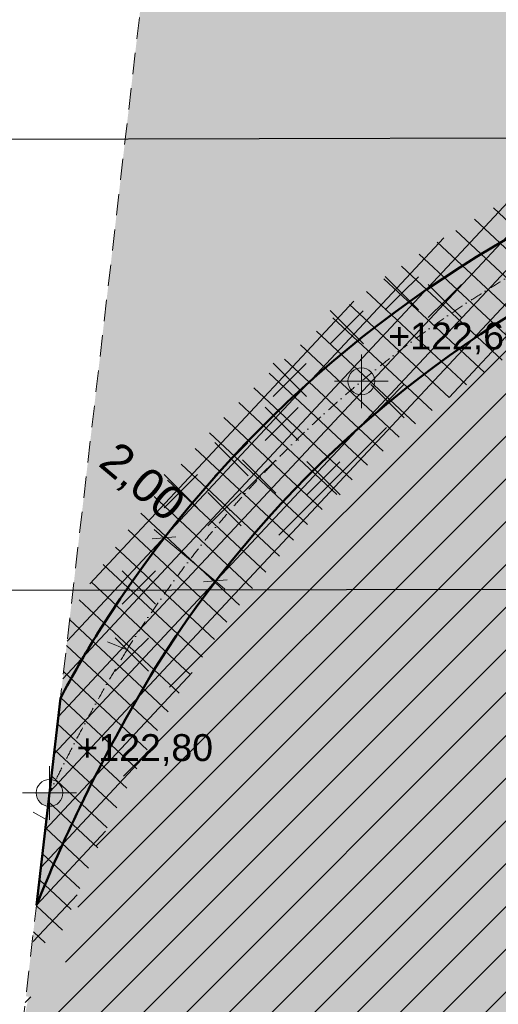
# Model space of a CAD drawing. Header units: millimetres. Extents: x 153785 to 363843, y 18282 to 166787.
# Tile 24 of 67: x 189899 to 204151, y 81252 to 110572. Entities that reach past the tile are written whole.
import ezdxf

# ---------------------------------------------------------------- set-up
doc = ezdxf.new("R2010")
doc.units = ezdxf.units.MM
doc.header["$MEASUREMENT"] = 0
doc.header["$XCLIPFRAME"] = 0
doc.linetypes.add('Kropki i Kreski', pattern=[670.277762, 352.777767, -176.388884, 0, -141.111112])
doc.linetypes.add('Przerywana długa', pattern=[1058.333302, 634.99999, -423.333311])
for name, color, linetype, lineweight in [('0_Nr_pióra__7', 7, 'Continuous', 13), ('2D - Ogólne_Nr_pióra__1', 7, 'Continuous', 13), ('2D - Ogólne_Nr_pióra__20', 1, 'Continuous', 13), ('2D - Ogólne_Nr_pióra__26', 5, 'Continuous', 50), ('2D - Ogólne_Nr_pióra__38', 30, 'Continuous', 13), ('__Drzewa do wycinki_Nr_pióra__20', 1, 'Continuous', 13), ('Opisy - Etykiety_Nr_pióra__1', 7, 'Continuous', 13), ('Wymiarowanie - Ogólne_Nr_pióra__1', 7, 'Continuous', 13), ('Wymiarowanie - Ogólne_Nr_pióra__20', 1, 'Continuous', 13)]:
    doc.layers.add(name, color=color, linetype=linetype, lineweight=lineweight)
for name, color, linetype in [('2D - Ogólne', 7, 'Continuous'), ('_MDCP papierowa', 7, 'Continuous'), ('Opisy - Etykiety', 7, 'Continuous'), ('Wymiarowanie - Ogólne', 7, 'Continuous')]:
    doc.layers.add(name, color=color, linetype=linetype)
doc.layers.add('2D - Ogólne_Nr_pióra__93', color=7, linetype='Continuous', lineweight=13, true_color=0xb5b54a)
doc.layers.add('__ Opisy _Nr_pióra__5', color=7, linetype='Continuous', lineweight=13, true_color=0x40a5ff)
doc.styles.add('STYL_AUTOMATYCZNY_1', font='arial.ttf')
doc.dimstyles.new('STYL_AUTOMATYCZNY__3', dxfattribs={"dimtxt": 1000, "dimasz": 475, "dimexe": 0.18, "dimexo": 0.0625, "dimgap": 0, "dimtad": 1, "dimlfac": 0.001, "dimzin": 0, "dimdsep": 46, "dimtxsty": 'STYL_AUTOMATYCZNY_1', "dimblk": 'ARROWHEAD_6', "dimblk1": 'ARROWHEAD_6', "dimblk2": 'ARROWHEAD_6', "dimcen": 0.09, "dimse1": 1, "dimse2": 1, "dimclrd": 7, "dimclre": 7, "dimclrt": 1, "dimazin": 0, "dimtfac": 1, "dimtdec": 4, "dimtmove": 0, "dimatfit": 3, "dimfxl": 1, "dimtolj": 1, "dimtzin": 0, "dimarcsym": 0})
doc.dimstyles.new('STYL_AUTOMATYCZNY__4', dxfattribs={"dimtxt": 0.18, "dimasz": 912, "dimexe": 0.18, "dimexo": 0.0625, "dimgap": 0, "dimtad": 0, "dimtih": 1, "dimtoh": 1, "dimdec": 4, "dimzin": 0, "dimdsep": 46, "dimcen": 0.09, "dimadec": 0, "dimazin": 0, "dimtfac": 1, "dimtdec": 4, "dimtmove": 0, "dimatfit": 3, "dimldrblk": 'ARROWHEAD_11', "dimfxl": 1, "dimtolj": 1, "dimtzin": 0, "dimarcsym": 0})
picture_1 = doc.add_image_def('image1.jpg', size_in_pixel=(1754, 2481))

# ---------------------------------------------------------------- blocks, each defined once
blk = doc.blocks.new('Polilinia_8_5', base_point=(189311, 74815))
at = {"layer": '2D - Ogólne_Nr_pióra__20', "color": 1, "linetype": 'Przerywana długa', "lineweight": 13, "flags": 128}
blk.add_lwpolyline([(189369, 75312), (193734, 112988)], dxfattribs=at)
blk = doc.blocks.new('*D16')
at = {"layer": 'Wymiarowanie - Ogólne_Nr_pióra__1', "color": 7, "linetype": 'Continuous', "lineweight": 13}
for p, q in [((193890, 94786), (194493, 95504)), ((193904, 95386), (194191, 95145)), ((194544, 95176), (193839, 95114)), ((194191, 95145), (195724, 93859)), ((195423, 93500), (196026, 94218)), ((195372, 93828), (196077, 93890)), ((195724, 93859), (196012, 93618))]:
    blk.add_line(p, q, dxfattribs=at)
at = {"layer": 'Wymiarowanie - Ogólne_Nr_pióra__20', "color": 1, "lineweight": 13, "insert": (192083, 97174), "char_height": 1000, "attachment_point": 7, "rotation": 320.0088, "style": 'STYL_AUTOMATYCZNY_1'}
blk.add_mtext('\\A1;{\\pql;\\fArial|b0|i0|c238|p0;\\W1.000000;2,00}', dxfattribs=at)
blk = doc.blocks.new('ARROWHEAD_6')
at = {"color": 0, "linetype": 'Continuous', "lineweight": 0}
for p, q in [((0, 0), (-1, 0)), ((-0.5, -0.5), (0.5, 0.5))]:
    blk.add_line(p, q, dxfattribs=at)
blk = doc.blocks.new('Koty wysokościowe_4_5', base_point=(200074, 99804))
at = {"layer": 'Opisy - Etykiety_Nr_pióra__1', "linetype": 'Continuous', "lineweight": 13}
for points in [[(200074, 99804), (200474, 99804), (200443, 99957), (200356, 100087), (200227, 100174), (200074, 100204)], [(200074, 99804), (199674, 99804), (199704, 99651), (199791, 99521), (199920, 99435), (200074, 99404)]]:
    blk.add_hatch(color=7, dxfattribs=at).paths.add_polyline_path(points)
at = {"layer": 'Opisy - Etykiety_Nr_pióra__1', "color": 7, "linetype": 'Continuous', "lineweight": 13}
for p, q in [((200074, 99004), (200074, 100604)), ((199274, 99804), (200874, 99804))]:
    blk.add_line(p, q, dxfattribs=at)
blk.add_circle((200074, 99804), 400, dxfattribs=at)
at = {"layer": 'Opisy - Etykiety_Nr_pióra__1', "color": 7, "lineweight": 13, "insert": (200874, 100604), "char_height": 800, "attachment_point": 7, "style": 'STYL_AUTOMATYCZNY_1'}
blk.add_mtext('\\A1;{\\pql;\\fArial|b0|i0|c238|p0;\\W1.000000;+122,60}', dxfattribs=at)
blk = doc.blocks.new('Koty wysokościowe_5_5', base_point=(190786, 87548))
at = {"layer": 'Opisy - Etykiety_Nr_pióra__1', "linetype": 'Continuous', "lineweight": 13}
for points in [[(190786, 87548), (191186, 87548), (191156, 87701), (191069, 87831), (190939, 87918), (190786, 87948)], [(190786, 87548), (190386, 87548), (190417, 87395), (190503, 87265), (190633, 87178), (190786, 87148)]]:
    blk.add_hatch(color=7, dxfattribs=at).paths.add_polyline_path(points)
at = {"layer": 'Opisy - Etykiety_Nr_pióra__1', "color": 7, "linetype": 'Continuous', "lineweight": 13}
for p, q in [((190786, 86748), (190786, 88348)), ((189986, 87548), (191586, 87548))]:
    blk.add_line(p, q, dxfattribs=at)
blk.add_circle((190786, 87548), 400, dxfattribs=at)
at = {"layer": 'Opisy - Etykiety_Nr_pióra__1', "color": 7, "lineweight": 13, "insert": (191586, 88348), "char_height": 800, "attachment_point": 7, "style": 'STYL_AUTOMATYCZNY_1'}
blk.add_mtext('\\A1;{\\pql;\\fArial|b0|i0|c238|p0;\\W1.000000;+122,80}', dxfattribs=at)
blk = doc.blocks.new('ARROWHEAD_11')
at = {"color": 0, "linetype": 'Continuous', "lineweight": 0}
blk.add_line((0, 0), (-1, 0), dxfattribs=at)
at = {"color": 0, "linetype": 'Continuous', "lineweight": 0, "const_width": 0.25, "flags": 128}
blk.add_lwpolyline([(-0.125, 0, 1), (0.125, 0, 1)], format="xyb", close=True, dxfattribs=at)

msp = doc.modelspace()

# ---------------------------------------------------------------- hatches: boundary and pattern name
at = {"layer": '2D - Ogólne_Nr_pióra__38', "linetype": 'Continuous', "lineweight": 0, "true_color": 0x3f2000}
msp.add_hatch(color=38, dxfattribs=at).paths.add_polyline_path([(190399.118, 84206.54, -0.039705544), (193951.602, 91294.748, -0.136235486), (207008.847, 103178.41, -0.051856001), (214530.801, 106095.649, -0.077773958), (223001.677, 107365.603, -0.118054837), (230900.341, 105356.207, -0.108892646), (235445.935, 101206.498, -0.093956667), (237558.678, 96579.719, -0.079874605), (237974.959, 89448.718, -0.023394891), (237064.762, 83059.769), (236831.6, 81960.138, 0.001408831), (236233.802, 79085.644, 0.006151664), (235474.988, 75097.242, 0.010472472), (234859.087, 71064.374, 0.002424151), (234775.827, 70385.857, 0.013145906), (234468.799, 67003.448, 0.010998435), (234378.744, 64775.228, 0.010011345), (234384.713, 62877.276, 0.002674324), (234399.287, 62396.122, 0.009422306), (234486.121, 60815.699, 0.027132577), (235028.233, 56588.212, 0.005756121), (235193.1, 55767.7, 0.015608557), (235680.723, 53795.344, 0.007131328), (235869.627, 53167.08, 0.019826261), (236434.484, 51609.517, 0.011348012), (236732.46, 50932.385, 0.012759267), (237092.905, 50211.188, 0.069935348), (239077.606, 47455.218, 0.051672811), (240891.275, 45944.696, 0.029523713), (242055.322, 45258.97), (245506.137, 45413.024), (245596.048, 45417.024), (248682.19, 45553.835, -0.033249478), (244774.349, 46336.929, -0.081081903), (242006.148, 47605.135, -0.051431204), (240515.616, 48845.265, -0.069815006), (238860.663, 51146.632, -0.012829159), (238543.999, 51779.928, -0.011260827), (238284.519, 52369.38, -0.019743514), (237775.935, 53772.053, -0.007058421), (237605.19, 54339.812, -0.015562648), (237148.962, 56185.558, -0.005710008), (236994.374, 56954.706, -0.027102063), (236480.719, 60962.585, -0.009422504), (236398.003, 62467.781, -0.002661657), (236384.135, 62925.372, -0.009993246), (236378.433, 64739.956, -0.010981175), (236464.793, 66876.913, -0.013136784), (236762.146, 70152.326, -0.002409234), (236842.531, 70807.54, -0.010454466), (237444.757, 74750.806, -0.006143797), (238193.431, 78685.822, -0.001407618), (238788.425, 81546.816), (239025.424, 82664.491, 0.023447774), (239965.398, 89253.288, 0.080044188), (239506.489, 97034.158, 0.094308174), (237079.666, 102360.156, 0.109471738), (231865.389, 107108.355, 0.118657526), (223022.118, 109365.512, 0.07751744), (213968.187, 108015.234, 0.051589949), (206102.021, 104961.02, 0.136470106), (192238.443, 92327.446, 0.016916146), (191113.374, 90371.784)])
at = {"layer": '2D - Ogólne_Nr_pióra__93', "linetype": 'Continuous', "lineweight": 0, "true_color": 0x5a5a25}
h = msp.add_hatch(color=59, dxfattribs=at)
h.paths.add_polyline_path([(213968.187, 108015.234, -0.07751744), (223022.118, 109365.512, -0.118657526), (231865.389, 107108.355, -0.109471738), (237079.666, 102360.156, -0.094308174), (239506.489, 97034.158, -0.080044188), (239965.398, 89253.288, -0.023447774), (239025.424, 82664.491), (238788.425, 81546.816, 0.001407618), (238193.431, 78685.822, 0.006143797), (237444.757, 74750.806, 0.010454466), (236842.531, 70807.54, 0.002409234), (236762.146, 70152.326, 0.013136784), (236464.793, 66876.913, 0.010981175), (236378.433, 64739.956, 0.009993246), (236384.135, 62925.372, 0.002661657), (236398.003, 62467.781, 0.009422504), (236480.719, 60962.585, 0.027102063), (236994.374, 56954.706, 0.005710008), (237148.962, 56185.558, 0.015562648), (237605.19, 54339.812, 0.007058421), (237775.935, 53772.053, 0.019743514), (238284.519, 52369.38, 0.011260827), (238543.999, 51779.928, 0.012829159), (238860.663, 51146.632, 0.069815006), (240515.616, 48845.265, 0.051431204), (242006.148, 47605.135, 0.081081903), (244774.349, 46336.929, 0.033249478), (248682.19, 45553.835), (256673.905, 45908.114), (257038.48, 49303.325), (247950.958, 49052.303), (258634.135, 133310.457), (197302.698, 141130.044), (193791.092, 113485.031), (191113.374, 90371.784, -0.016916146), (192238.443, 92327.446, -0.136470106), (206102.021, 104961.02, -0.051589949)])
h.paths.add_polyline_path([(221331.842, 116740.717, 0.020139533), (221453.584, 118012.868), (221461.907, 118136.386), (221470.559, 118264.38, -0.069277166), (222089.702, 121301.078), (222133.92, 121424.714), (222171.94, 121530.882, 0.055227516), (222697.85, 123482.547, 0.157203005), (221889.733, 127337.848, 0.155624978), (218369.183, 130702.872, 0.137690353), (213724.7, 131507.152, 0.107111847), (209365.668, 130087.702, 0.126369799), (206074.356, 126969.95, 0.123230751), (204755.247, 122546.698, 0.052473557), (204946.46, 119452.824, -0.054544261), (205165.65, 115586.923, 0.026827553), (205142.438, 114492.523, 0.067092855), (205344.274, 113285.458, 0.101216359), (206332.226, 111580.978, 0.097278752), (208550.465, 109849.952, 0.050623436), (209953.039, 109308.138, 0.177377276), (215603.607, 109832.339, 0.095379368), (219080.777, 112414.876, 0.095526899), (220929.458, 115230.4, 0.056636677)], flags=0)
h = msp.add_hatch(color=59, dxfattribs=at)
h.paths.add_polyline_path([(185233.758, 50130.633, 0.369739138), (185283.837, 50160.966), (193768.346, 47369.097, 0.07964149), (193766.092, 47355.031, 0.902700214), (193855.155, 47345.898), (197276.281, 46636.813), (197403.669, 46610.41, 0.138202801), (197590.468, 46474.034, 0.055286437), (197812.762, 46422.061, 0.006649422), (197830.557, 46419.448, -0.035796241), (198110.87, 46354.95, -0.001024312), (198151.735, 46341.933, 0.015311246), (198554.588, 46228.135, 0.0134412), (199174.068, 46082.603, -0.004418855), (200339.268, 45807.58), (200746.467, 45706.323, 0.001008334), (201102.226, 45617.855, 0.006256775), (203140.377, 45140.212), (203269.446, 45111.672, -0.011441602), (204638.334, 44772.837, 0.011565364), (204890.801, 44703.99, 0.078608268), (206412.048, 44539.896, -0.012630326), (207400.905, 44562.527), (207483.278, 44562.158, 0.005246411), (208787.621, 44570.507, 0.002230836), (209474.806, 44583.792), (209926.982, 44593.354, -0.001142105), (212597.969, 44642.702), (216106.112, 44536.394, 0.007573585), (216106.092, 44535.031, 1.000001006), (216196.092, 44535.031, 0.003279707), (216196.088, 44535.622), (229826.096, 44714.441, 0.993462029), (229916.092, 44715.031, 0.011153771), (229916.047, 44717.038), (242055.322, 45258.97, -0.029523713), (240891.275, 45944.696, -0.051672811), (239077.606, 47455.218, -0.069935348), (237092.905, 50211.188, -0.012759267), (236732.46, 50932.385, -0.011348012), (236434.484, 51609.517, -0.019826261), (235869.627, 53167.08, -0.007131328), (235680.723, 53795.344, -0.015608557), (235193.1, 55767.7, -0.005756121), (235028.233, 56588.212, -0.027132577), (234486.121, 60815.699, -0.009422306), (234399.287, 62396.122, -0.002674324), (234384.713, 62877.276, -0.010011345), (234378.744, 64775.228, -0.010998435), (234468.799, 67003.448, -0.013145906), (234775.827, 70385.857, -0.002424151), (234859.087, 71064.374, -0.010472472), (235474.988, 75097.242, -0.006151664), (236233.802, 79085.644, -0.001408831), (236831.6, 81960.138), (237064.762, 83059.769, 0.023394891), (237974.959, 89448.718, 0.079874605), (237558.678, 96579.719, 0.093956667), (235445.935, 101206.498, 0.108892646), (230900.341, 105356.207, 0.118054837), (223001.677, 107365.603, 0.077773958), (214530.801, 106095.649, 0.051856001), (207008.847, 103178.41, 0.136235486), (193951.602, 91294.748, 0.039705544), (190399.118, 84206.54), (190084.439, 81490.326), (190166.648, 81478.696, 0.007402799), (189968.736, 80491.616), (189311.092, 74815.031)])
h.paths.add_polyline_path([(211294.582, 89471.733, 0.054553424), (211773.152, 86798.644, 0.104435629), (213855.528, 82873.606, 0.042433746), (214908.155, 81824.14, 0.047703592), (216466.121, 80779.21, 0.037439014), (218688.696, 79772.237, 0.045064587), (221455.369, 79012.224, 0.056634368), (223919.11, 78847.272, 0.119819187), (228547.753, 80212.398, 0.126276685), (232348.436, 84058.431, 0.101457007), (234368.849, 89969.792, 0.093220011), (234094.486, 95932.846, 0.11306133), (231467.236, 101364.701, 0.055672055), (229509.685, 103275.234, 0.097014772), (225231.181, 105429.937, 0.097701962), (220931.939, 105807.073, 0.113031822), (216874.732, 104361.184, 0.109715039), (213733.118, 101196.184, 0.068049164), (212333.738, 98092.013, 0.060078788), (211290.26, 91881.865, 0.032133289)], flags=0)
at = {"layer": '__ Opisy _Nr_pióra__5', "linetype": 'Continuous', "lineweight": 13, "true_color": 0x40a5ff}
h = msp.add_hatch(dxfattribs=at)
h.set_pattern_fill('Bloczki_betonowe_0005', color=161, style=0, pattern_type=2)
h.set_pattern_definition([(46.9443, (219319.7, 77772.06), (-490.789, 458.561), []), (136.9443, (219319.7, 77772.06), (428.45, 458.561), [])])
h.paths.add_polyline_path([(235509.458, 51229.607, 0.011384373), (235826.69, 50508.615, 0.012731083), (236209.042, 49743.436, 0.069980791), (238358.588, 46760.212, 0.049488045), (240240.224, 45177.939), (245506.137, 45413.024), (245596.048, 45417.024), (248678.509, 45553.672, -0.033057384), (244774.349, 46336.929), (245038.947, 47301.288, -0.081085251), (242563.584, 48435.355, -0.051268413), (241234.604, 49540.314, -0.069733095), (239744.565, 51614.313, -0.012873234), (239449.768, 52203.699, -0.011207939), (239209.526, 52749.339, -0.019694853), (238729.088, 54074.543, -0.007016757), (238567.417, 54612.07, -0.015537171), (238126.893, 56394.489, -0.005684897), (237977.444, 57137.958, -0.027085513), (237478.019, 61036.028, -0.009422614), (237397.361, 62503.61, -0.002654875), (237383.847, 62949.421, -0.009983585), (237378.278, 64722.321, -0.010972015), (237462.79, 66813.649, -0.013131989), (237755.306, 70035.561, -0.002401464), (237834.254, 70679.129, -0.010445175), (238429.643, 74577.593, -0.006139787), (239173.246, 78485.915, -0.001407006), (239766.838, 81340.155), (240005.731, 82466.736, 0.023473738), (240960.623, 89155.635, 0.080116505), (240480.43, 97261.189, 0.094455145), (237896.532, 102936.984, 0.109713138), (232347.779, 107984.472, 0.118913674), (223032.289, 110365.466, 0.077400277), (213687.006, 108975.048, 0.051467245), (205648.599, 105852.321, 0.136285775), (191403.808, 92878.725), (190273.379, 83121.202), (191016.395, 83049.959, -0.04396782), (194808.189, 90778.38, -0.136107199), (207462.252, 102287.1, -0.052000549), (214812.25, 105135.882, -0.077914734), (222991.399, 106365.648, -0.117696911), (230417.646, 104480.189, -0.1085412), (234629.071, 100629.668, -0.093743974), (236584.815, 96352.264, -0.079774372), (236979.746, 89546.502, -0.023367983), (236084.406, 83257.291), (235853.187, 82166.8, 0.001409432), (235253.988, 79285.558, 0.006155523), (234490.104, 75270.465, 0.010481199), (233867.366, 71192.796, 0.002431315), (233782.667, 70502.622, 0.013150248), (233470.802, 67066.718, 0.011006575), (233378.899, 64792.864, 0.010019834), (233385.002, 62853.229, 0.002680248), (233399.93, 62360.293, 0.009422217), (233488.821, 60742.255, 0.027146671), (234045.163, 56404.969, 0.005777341), (234215.169, 55558.772, 0.015629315), (234718.484, 53523.13, 0.007163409), (234916.471, 52864.597, 0.01986174)])
h = msp.add_hatch(dxfattribs=at)
h.set_pattern_fill('Bloczki_ceramiczne_0005', color=161, style=0, pattern_type=2)
h.set_pattern_definition([(45, (213644.8, 75613.5), (-636.396, 636.396), [])])
h.paths.add_polyline_path([(233470.802, 67066.724, -0.013147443), (233782.667, 70502.619, -0.002429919), (233867.366, 71192.797, -0.010479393), (234490.107, 75270.482, -0.006145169), (235253.983, 79285.536, -0.001410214), (235853.188, 82166.801), (236084.341, 83256.983, 0.023211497), (236979.828, 89547.342, 0.080047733), (236584.939, 96351.762, 0.093498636), (234636.474, 100619.193, 0.109077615), (230344.251, 104427.924, 0.129863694), (221510.354, 106736.904, 0.084667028), (212551.749, 105192.174, 0.073183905), (203280.173, 100347.711, 0.120658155), (193509.763, 89157.011, 0.081329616), (191070.703, 81350.798), (190084.439, 81490.326), (189311.092, 74815.031), (185241.092, 50175.031), (185233.758, 50130.633, 0.369739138), (185283.837, 50160.966), (191627.928, 48073.412), (193768.346, 47369.097), (193811.092, 47355.031), (193855.155, 47345.898), (196079.097, 46884.949), (197546.96, 46493.03, 0.006105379), (197556.312, 46488.453, 0.066279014), (197684.431, 46445.524), (197687.123, 46445.044, 0.030866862), (197812.762, 46422.061, -0.015407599), (197771.843, 46429.925), (197830.557, 46419.448, -0.041134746), (198151.735, 46341.933, 0.022285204), (199174.068, 46082.603, -0.005967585), (200746.466, 45706.323, 0.006766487), (203140.377, 45140.212, -0.012514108), (204638.334, 44772.837, 0.07955332), (206412.048, 44539.896, -0.013682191), (207483.278, 44562.158, 0.006464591), (209474.806, 44583.792, -0.001335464), (212597.969, 44642.702), (216106.112, 44536.394, 0.007573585), (216106.092, 44535.031, 1), (216196.092, 44535.031, 0.003279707), (216196.088, 44535.622), (229826.096, 44714.441, 0.993462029), (229916.092, 44715.031, 0.011153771), (229916.047, 44717.038), (242055.899, 45258.996), (242043.573, 45265.382), (240227.782, 45186.462, -0.049217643), (238358.136, 46760.677, -0.069703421), (236209.317, 49742.92, -0.012738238), (235826.679, 50508.641, -0.011368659), (235509.479, 51229.556, -0.019873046), (234916.458, 52864.639, -0.007152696), (234718.491, 53523.105, -0.01563192), (234215.167, 55558.779, -0.005776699), (234045.152, 56405.027, -0.027117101), (233488.827, 60742.17, -0.009434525), (233399.929, 62360.303, -0.002687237), (233385.001, 62853.247, -0.01001765), (233378.899, 64792.86, -0.011006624)])
h.paths.add_polyline_path([(211479.942, 94040.092, -0.112036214), (213733.118, 101196.184, -0.10201625), (216598.906, 104179.68, -0.142358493), (221661.212, 105864.599, -0.140567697), (228054.105, 104249.442, -0.1373974), (232734.778, 99497.323, -0.118875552), (234510.568, 92723.268, -0.111347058), (233148.465, 85612.845, -0.155055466), (228786.491, 80356.233, -0.149304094), (223019.373, 78840.009, -0.084521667), (218195.017, 79963.536, -0.136998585), (213855.528, 82873.606, -0.111589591), (211640.263, 87281.071, -0.083620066)], flags=0)

# ---------------------------------------------------------------- linework, layer by layer
at = {"layer": '0_Nr_pióra__7', "color": 7, "linetype": 'Continuous', "lineweight": 13}
for p, q in [((193095.02, 91811.103), (192511.05, 92048.633)), ((190691.342, 86756.041), (190304.243, 86975.107))]:
    msp.add_line(p, q, dxfattribs=at)
at = {"layer": '2D - Ogólne_Nr_pióra__1', "color": 7, "linetype": 'Continuous', "lineweight": 13, "flags": 128}
msp.add_lwpolyline([(231865.389, 107108.355, 0.118657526), (223022.118, 109365.512, 0.07751744), (213968.187, 108015.234, 0.051589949), (206102.021, 104961.02, 0.136470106), (192238.443, 92327.446, 0.016916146), (191113.374, 90371.784), (190399.118, 84206.54, -0.039705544), (193951.602, 91294.748, -0.136235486), (207008.847, 103178.41, -0.051856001), (214530.801, 106095.649, -0.077773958), (223001.677, 107365.603, -0.118054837), (230900.341, 105356.207, -0.108892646)], format="xyb", dxfattribs=at)
at = {"layer": '2D - Ogólne_Nr_pióra__20', "color": 1, "linetype": 'Kropki i Kreski', "lineweight": 13}
msp.add_lwpolyline([(190786.227, 87547.954, -0.023732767), (193095.02, 91811.103, -0.13635624), (206555.437, 104069.717, -0.051719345), (214249.449, 107055.434, -0.077641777), (223011.915, 108365.557, -0.118372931), (231382.915, 106232.265, -0.109200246), (236262.8, 101783.328, -0.094143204), (238532.571, 96807.008, -0.079963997), (238970.176, 89350.981, -0.02342149), (238045.101, 82862.169), (237810.012, 81753.477, 0.001408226), (237213.616, 78885.732, 0.006147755), (236459.872, 74924.022, 0.010463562), (235850.809, 70935.955, 0.002416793), (235768.986, 70269.091, 0.013141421), (235466.796, 66940.179, 0.010989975), (235378.589, 64757.591, 0.01000249), (235384.424, 62901.324, 0.002668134)], format="xyb", dxfattribs=at)
at = {"layer": '2D - Ogólne_Nr_pióra__20', "color": 1, "linetype": 'Continuous', "lineweight": 13}
msp.add_lwpolyline([(199144.94, 101911.183), (199641.092, 101415.031), (200131.357, 101905.297), (199641.092, 101415.031), (200137.243, 100918.88), (199641.092, 101415.031), (199144.94, 100918.88)], dxfattribs=at)
at = {"layer": '2D - Ogólne_Nr_pióra__26', "color": 5, "linetype": 'Continuous', "lineweight": 50}
for points in [[(191113.374, 90371.784, -0.016916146), (192238.443, 92327.446, -0.136470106), (206102.021, 104961.02, -0.051589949), (213968.187, 108015.234, -0.07751744), (223022.118, 109365.512, -0.118657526), (231865.389, 107108.355, -0.109471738), (237079.666, 102360.156, -0.094308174), (239506.489, 97034.158, -0.080044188), (239965.398, 89253.288, -0.023447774), (239025.424, 82664.491), (238788.425, 81546.816, 0.001407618), (238193.431, 78685.822, 0.006143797), (237444.757, 74750.806, 0.010454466), (236842.531, 70807.54, 0.002409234), (236762.146, 70152.326, 0.013136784), (236464.793, 66876.913, 0.010981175), (236378.433, 64739.956, 0.009993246), (236384.135, 62925.372, 0.002661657)], [(191687.156, 87113.987, -0.023689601), (193946.294, 91286.309, -0.136312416), (207008.847, 103178.41, -0.051856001), (214530.801, 106095.649, -0.077773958), (223001.677, 107365.603, -0.118054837), (230900.341, 105356.207, -0.108892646), (235445.935, 101206.498, -0.093956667), (237558.678, 96579.719, -0.079874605), (237974.959, 89448.718, -0.023394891), (237064.762, 83059.769), (236831.6, 81960.138, 0.001408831), (236233.802, 79085.644, 0.006151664), (235474.988, 75097.242, 0.010472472), (234859.087, 71064.374, 0.002424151), (234775.827, 70385.857, 0.013145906), (234468.799, 67003.448, 0.010998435), (234378.744, 64775.228, 0.010011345), (234384.713, 62877.276, 0.002674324)], [(191687.156, 87113.987, 0.015903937), (190399.118, 84206.54)]]:
    msp.add_lwpolyline(points, format="xyb", dxfattribs=at)
msp.add_lwpolyline([(191113.374, 90371.784), (190399.118, 84206.54)], dxfattribs=at)
at = {"layer": '__Drzewa do wycinki_Nr_pióra__20', "color": 1, "linetype": 'Continuous', "lineweight": 13}
for points in [[(200784.94, 102921.183), (201281.092, 102425.031), (201771.357, 102915.297), (201281.092, 102425.031), (201777.243, 101928.88), (201281.092, 102425.031), (200784.94, 101928.88)], [(202064.94, 102691.183), (202561.092, 102195.031), (203051.357, 102685.297), (202561.092, 102195.031), (203057.243, 101698.88), (202561.092, 102195.031), (202064.94, 101698.88)], [(197444.94, 100341.183), (197941.092, 99845.031), (198431.357, 100335.297), (197941.092, 99845.031), (198437.243, 99348.88), (197941.092, 99845.031), (197444.94, 99348.88)], [(200354.94, 99711.183), (200851.092, 99215.031), (201341.357, 99705.297), (200851.092, 99215.031), (201347.243, 98718.88), (200851.092, 99215.031), (200354.94, 98718.88)], [(197204.94, 99031.183), (197701.092, 98535.031), (198191.357, 99025.297), (197701.092, 98535.031), (198197.243, 98038.88), (197701.092, 98535.031), (197204.94, 98038.88)], [(195704.94, 97981.183), (196201.092, 97485.031), (196691.357, 97975.297), (196201.092, 97485.031), (196697.243, 96988.88), (196201.092, 97485.031), (195704.94, 96988.88)], [(196534.94, 97461.183), (197031.092, 96965.031), (197521.357, 97455.297), (197031.092, 96965.031), (197527.243, 96468.88), (197031.092, 96965.031), (196534.94, 96468.88)], [(198444.94, 97411.183), (198941.092, 96915.031), (199431.357, 97405.297), (198941.092, 96915.031), (199437.243, 96418.88), (198941.092, 96915.031), (198444.94, 96418.88)], [(194204.94, 97031.183), (194701.092, 96535.031), (195191.357, 97025.297), (194701.092, 96535.031), (195197.243, 96038.88), (194701.092, 96535.031), (194204.94, 96038.88)], [(195504.94, 96491.183), (196001.092, 95995.031), (196491.357, 96485.297), (196001.092, 95995.031), (196497.243, 95498.88), (196001.092, 95995.031), (195504.94, 95498.88)], [(192954.94, 94161.183), (193451.092, 93665.031), (193941.357, 94155.297), (193451.092, 93665.031), (193947.243, 93168.88), (193451.092, 93665.031), (192954.94, 93168.88)], [(192744.94, 92161.183), (193241.092, 91665.031), (193731.357, 92155.297), (193241.092, 91665.031), (193737.243, 91168.88), (193241.092, 91665.031), (192744.94, 91168.88)]]:
    msp.add_lwpolyline(points, dxfattribs=at)

# ---------------------------------------------------------------- block references
at = {"layer": '2D - Ogólne', "color": 1, "linetype": 'Przerywana długa', "lineweight": 13}
msp.add_blockref('Polilinia_8_5', (189311.092, 74815.031), dxfattribs=at)
at = {"layer": 'Opisy - Etykiety', "color": 7, "lineweight": 13}
for name, p in [('Koty wysokościowe_4_5', (200073.568, 99804.248)), ('Koty wysokościowe_5_5', (190786.227, 87547.954))]:
    msp.add_blockref(name, p, dxfattribs=at)

# ---------------------------------------------------------------- dimensions: what is measured, and where the dimension line sits
at = {"layer": 'Wymiarowanie - Ogólne', "color": 7, "linetype": 'Continuous', "lineweight": 13}
dim = msp.add_linear_dim(base=(195724.481, 93858.873), p1=(194404.394, 95398.67), p2=(195937.413, 94112.715), angle=320.0087764, dimstyle='STYL_AUTOMATYCZNY__3', dxfattribs=at)
dim.commit()
dim.dimension.update_dxf_attribs({"geometry": '*D16', "text_midpoint": (193396.64, 96725.223), "dimtype": 160, "text_rotation": 320.0087764})

# ---------------------------------------------------------------- pictures from other files: only their frames are drawn
at = {"layer": '_MDCP papierowa', "linetype": 'Continuous', "lineweight": 0}
image = msp.add_image(picture_1, insert=(363843.459, 18281.634), size_in_units=(148505.333, 210058), rotation=90, dxfattribs=at)
image.set_boundary_path([(-0.5, -0.5), (1753.5, 2480.5)])

# ---------------------------------------------------------------- leaders
at = {"layer": 'Opisy - Etykiety_Nr_pióra__1', "color": 7, "linetype": 'Continuous', "lineweight": 13, "annotation_type": 0, "has_hookline": 1, "hookline_direction": 1}
for points, text_width in [([(205003.402, 105372.721), (205003.402, 107042.933), (186298.398, 106993.7)], 17188), ([(226015.325, 93650.293), (186218.398, 93563.132)], 16530)]:
    msp.add_leader(points, dimstyle='STYL_AUTOMATYCZNY__4', dxfattribs=dict(at, text_width=text_width))

doc.saveas('drawing.dxf')
